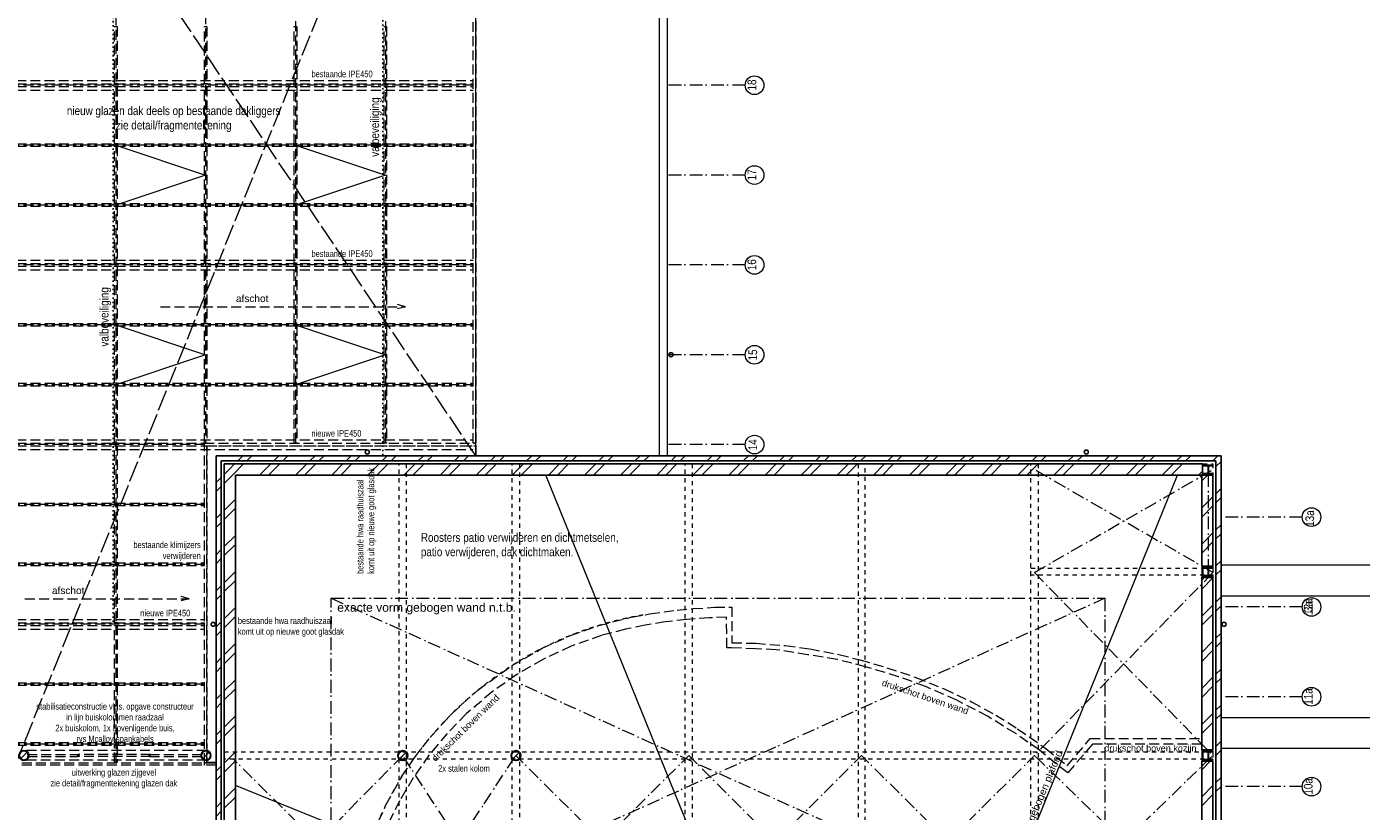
# Model space of a CAD drawing. Header units: millimetres. Extents: x 274611 to 749520, y 175257 to 298905.
# Tile 155 of 251: x 684438 to 710572, y 199485 to 214855. Entities that reach past the tile are written whole.
import ezdxf

# ---------------------------------------------------------------- set-up
doc = ezdxf.new("R2010")
doc.units = ezdxf.units.MM
doc.header["$LTSCALE"] = 400
for name, pattern in [('STYLE_01', [0.416641, 0.208282, -0.208359]), ('STYLE_02', [0.694427, 0.486069, -0.208359]), ('STYLE_03', [1.25, 1.041641, -0.208359]), ('STYLE_05', [0.208282, 0.069427, -0.138855]), ('STYLE_06', [1.041641, 0.625, -0.208282, 0.069427, -0.138931])]:
    doc.linetypes.add(name, pattern=pattern)
for name, color, linetype, lineweight in [('Buitenkozijnen', 140, 'Continuous', 15), ('Interieur-vaste inrichting', 140, 'Continuous', 15), ('Lijn-afbreek', 140, 'STYLE_06', 15), ('Lijn-stramien', 5, 'STYLE_06', 9), ('mat-baksteen', 5, 'Continuous', 25), ('mat-bekleding-vert', 43, 'Continuous', 9), ('mat-beton (ihwg)', 5, 'Continuous', 25), ('mat-isolatie', 140, 'Continuous', 15), ('mat-staal', 5, 'Continuous', 25), ('None', 7, 'Continuous', 9), ('Tekst', 140, 'Continuous', 15)]:
    doc.layers.add(name, color=color, linetype=linetype, lineweight=lineweight)
doc.styles.add('Arial', font='arial.ttf', dxfattribs={"height": 211.666667})
doc.styles.add('Arial Narrow', font='ARIALN.TTF', dxfattribs={"height": 222.25})

# ---------------------------------------------------------------- blocks, each defined once
blk = doc.blocks.new('*U1724')
at = {"layer": 'Lijn-afbreek', "lineweight": 5}
for p, q in [((3497, -24360), (18647, -31210)), ((18647, -24360), (3497, -31210))]:
    blk.add_line(p, q, dxfattribs=at)
at = {"layer": 'Lijn-afbreek', "color": 140, "lineweight": 15}
blk.add_lwpolyline([(3497, -24360), (18647, -24360), (18647, -31210), (3497, -31210)], close=True, dxfattribs=at)
blk = doc.blocks.new('*U1725')
at = {"layer": 'Interieur-vaste inrichting', "linetype": 'STYLE_01', "lineweight": 15}
blk.add_arc((10755, -31518), 6925, 99.5607, 157.9713, dxfattribs=at)
at = {"layer": 'mat-isolatie', "linetype": 'STYLE_02', "lineweight": 5}
blk.add_lwpolyline([(4566, -28410), (4874, -27860), (5121, -27490), (5455, -27060), (5869, -26610), (6367, -26160), (7037, -25675), (7625, -25340), (8178, -25090), (8737, -24893), (9367, -24733), (9737, -24666), (10267, -24593), (10577, -24563), (11007, -24538), (11340, -24532), (11342, -25232), (11807, -25242), (12387, -25287), (12867, -25352), (13437, -25463), (13847, -25567), (14377, -25720), (14944, -25910), (15497, -26134), (16035, -26390), (16507, -26649), (16937, -26916), (17487, -27304), (17907, -27641), (18360, -27108), (20541, -27108), (20541, -27217), (18406, -27217), (17917, -27782), (17367, -27339), (16899, -27010), (16357, -26678), (15747, -26358), (15131, -26089), (14607, -25898), (13957, -25702), (13400, -25558), (12827, -25467), (12207, -25369), (11807, -25349), (11337, -25332), (11245, -25333), (11237, -24733), (10897, -24743), (10457, -24775), (10037, -24823), (9641, -24886), (9260, -24967), (8787, -25087), (8192, -25300), (7637, -25559), (7127, -25855), (6647, -26193), (6146, -26620), (5767, -27007), (5415, -27430), (5098, -27880), (4833, -28330), (4590, -28830), (4465, -29130), (4277, -29640), (4118, -30140), (3995, -30610), (3935, -30880), (3891, -30972), (1626, -30972), (1626, -30820), (3747, -30820), (3891, -30210), (4100, -29540), (4311, -28980)], close=True, dxfattribs=at)
at = {"layer": 'None', "color": 7}
blk.add_blockref('*U1724', (0, 0), dxfattribs=at)
at = {"layer": 'Tekst', "color": 140, "style": 'Arial'}
for s, insert, char_height, width, attachment_point in [('exacte vorm gebogen wand n.t.b.', (3613, -24455), 169.33, 3574.5, 1), ('drukschot boven kozijn', (19537, -27234), 127, 4640, 2), ('drukschot boven kozijn', (2777, -31009), 127, 4640, 2)]:
    blk.add_mtext(s, dxfattribs=dict(at, insert=insert, char_height=char_height, width=width, attachment_point=attachment_point))
at = {"layer": 'Tekst', "color": 140, "char_height": 127, "width": 3574.5, "attachment_point": 1, "style": 'Arial'}
for insert, rotation in [((14308, -25947), 341.3138), ((5446, -27478), 44.5638)]:
    blk.add_mtext('drukschot boven wand', dxfattribs=dict(at, insert=insert, rotation=rotation))
blk = doc.blocks.new('*X1863')
at = {"layer": 'None', "lineweight": 9}
for p, q in [((20541, -22062), (20652, -21950)), ((20541, -22592), (20761, -22372)), ((20541, -22769), (20761, -22549)), ((20541, -23300), (20761, -23080)), ((20541, -23476), (20761, -23256))]:
    blk.add_line(p, q, dxfattribs=at)
blk = doc.blocks.new('*U2188')
at = {"layer": 'None', "color": 43, "linetype": 'Continuous', "lineweight": 9}
for points, knots in [([(0, 0), (0, 5), (3.894, 10), (11.68, 20), (20, 0)], [0, 0, 0, 0.3093529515, 0.3093529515, 1, 1, 1]), ([(20, 0), (28.32, -20), (36.106, -10), (40, -5), (40, 0), (40, 5), (36.106, 10), (28.32, 20), (20, 0)], [0, 0, 0, 0.3453298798, 0.3453298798, 0.500007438, 0.500007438, 0.6546816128, 0.6546816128, 1, 1, 1]), ([(20, 0), (25.824, -14), (31.2742, -7), (34, -3.5), (34, 0), (34, 3.5), (31.2742, 7), (25.824, 14), (20, 0)], [0, 0, 0, 0.3453298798, 0.3453298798, 0.500007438, 0.500007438, 0.6546816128, 0.6546816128, 1, 1, 1])]:
    blk.add_open_spline(points, degree=2, knots=knots, dxfattribs=at)
blk = doc.blocks.new('*U2189')
at = {"layer": 'None', "color": 43}
blk.add_blockref('*U2188', (0, 0), dxfattribs=at)
blk = doc.blocks.new('*U2190')
at = {"layer": 'None', "color": 43, "linetype": 'Continuous', "lineweight": 9}
for points, knots in [([(0, 0), (0, 5), (3.894, 10), (11.68, 20), (20, 0)], [0, 0, 0, 0.3093529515, 0.3093529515, 1, 1, 1]), ([(20, 0), (28.32, -20), (36.106, -10), (40, -5), (40, 0), (40, 5), (36.106, 10), (28.32, 20), (20, 0)], [0, 0, 0, 0.3453298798, 0.3453298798, 0.500007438, 0.500007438, 0.6546816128, 0.6546816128, 1, 1, 1]), ([(20, 0), (25.824, -14), (31.2742, -7), (34, -3.5), (34, 0), (34, 3.5), (31.2742, 7), (25.824, 14), (20, 0)], [0, 0, 0, 0.3453298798, 0.3453298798, 0.500007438, 0.500007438, 0.6546816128, 0.6546816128, 1, 1, 1])]:
    blk.add_open_spline(points, degree=2, knots=knots, dxfattribs=at)
blk = doc.blocks.new('*U2191')
at = {"layer": 'None', "color": 43}
blk.add_blockref('*U2190', (0, 0), dxfattribs=at)
blk = doc.blocks.new('*X205')
at = {"layer": 'None', "lineweight": 9}
blk.add_line((-68, -68), (68, 68), dxfattribs=at)
blk = doc.blocks.new('Kolom O 194')
at = {"layer": 'mat-staal', "lineweight": 25}
for radius in [96.8, 88.8]:
    blk.add_circle((0, 0), radius, dxfattribs=at)
at = {"layer": 'mat-staal'}
blk.add_blockref('*X205', (0, 0), dxfattribs=at)
blk = doc.blocks.new('*U2192')
at = {"layer": 'None', "color": 8, "linetype": 'STYLE_02', "lineweight": 5}
for p, q in [((1057, -27345), (-2522, -27345)), ((-39, -27420), (-1459, -27420)), ((1057, -27535), (-2522, -27535)), ((-39, -27460), (-1459, -27460))]:
    blk.add_line(p, q, dxfattribs=at)
at = {"layer": 'None', "color": 43, "linetype": 'STYLE_02', "lineweight": 9}
for p, q in [((-2459, -27420), (-1459, -27420)), ((-59, -27420), (948, -27420)), ((-2459, -27460), (-1459, -27460)), ((-59, -27460), (948, -27460))]:
    blk.add_line(p, q, dxfattribs=at)
at = {"layer": 'None', "color": 7}
for p in [(-2522, -27440), (1044, -27440)]:
    blk.add_blockref('Kolom O 194', p, dxfattribs=at)
at = {"layer": 'None', "color": 43}
for name, p, rotation in [('*U2189', (-1459, -27420), 270), ('*U2191', (-59, -27460), 90)]:
    blk.add_blockref(name, p, dxfattribs=dict(at, rotation=rotation))
blk = doc.blocks.new('*U2195')
at = {"layer": 'None', "color": 43, "linetype": 'STYLE_02', "lineweight": 9}
blk.add_line((150, -18650), (4950, -18650), dxfattribs=at)
at = {"layer": 'None', "color": 43, "lineweight": 9}
for q in [(4791, -18607), (4791, -18693)]:
    blk.add_line((4950, -18650), q, dxfattribs=at)
at = {"layer": 'None', "color": 43, "insert": (1630, -18417), "char_height": 141.1, "attachment_point": 1, "style": 'Arial'}
blk.add_mtext('afschot', dxfattribs=at)
blk = doc.blocks.new('*U2196')
at = {"layer": 'None', "color": 43, "linetype": 'STYLE_02', "lineweight": 9}
blk.add_line((-2503, -24370), (715, -24370), dxfattribs=at)
at = {"layer": 'None', "color": 43, "lineweight": 9}
for q in [(556, -24327), (556, -24413)]:
    blk.add_line((715, -24370), q, dxfattribs=at)
at = {"layer": 'None', "color": 43, "insert": (-1973, -24137), "char_height": 141.1, "attachment_point": 1, "style": 'Arial'}
blk.add_mtext('afschot', dxfattribs=at)
blk = doc.blocks.new('*U2198')
at = {"layer": 'None', "color": 140, "linetype": 'STYLE_03', "lineweight": 15}
for p, q in [((-2694, -27630), (6326, -5310)), ((6326, -21570), (-2669, -8170))]:
    blk.add_line(p, q, dxfattribs=at)
at = {"layer": 'None', "color": 140, "linetype": 'STYLE_02', "lineweight": 15}
for p, q in [((2796, -5558), (2796, -21322)), ((4556, -5558), (4556, -21322)), ((-724, -10169), (-724, -27575)), ((1036, -10145), (1036, -21322)), ((-2674, -14215), (6276, -14215)), ((6276, -14311), (-2674, -14311)), ((-2674, -14405), (6276, -14405)), ((6276, -15485), (-2674, -15485)), ((6276, -16658), (-2674, -16658)), ((-2674, -17735), (6276, -17735)), ((6276, -17831), (-2674, -17831)), ((-2674, -17925), (6276, -17925)), ((6276, -19005), (-2674, -19005)), ((6276, -20178), (-2674, -20178)), ((-2674, -21255), (6276, -21255)), ((1011, -21351), (-2674, -21351)), ((-2674, -21445), (6276, -21445)), ((1011, -22524), (-2674, -22524)), ((1011, -23697), (-2674, -23697)), ((-2674, -24775), (1011, -24775)), ((1011, -24870), (-2674, -24870)), ((-2674, -24965), (1011, -24965)), ((1011, -26043), (-2674, -26043)), ((1011, -27216), (-2674, -27216)), ((1241, -27590), (-2719, -27590)), ((1241, -27630), (-2719, -27630))]:
    blk.add_line(p, q, dxfattribs=at)
at = {"layer": 'None', "color": 43, "linetype": 'STYLE_02', "lineweight": 9}
for p, q in [((-2669, -14284), (6276, -14284)), ((-2669, -14334), (6276, -14334)), ((6276, -14334), (6276, -14284)), ((-2669, -15457), (6276, -15457)), ((-2669, -15507), (6276, -15507)), ((6276, -15507), (6276, -15457)), ((-2669, -16630), (6276, -16630)), ((-2669, -16680), (6276, -16680)), ((6276, -16680), (6276, -16630)), ((-2669, -17803), (6276, -17803)), ((-2669, -17853), (6276, -17853)), ((6276, -17853), (6276, -17803)), ((-2669, -18976), (6276, -18976)), ((-2669, -19026), (6276, -19026)), ((6276, -19026), (6276, -18976)), ((-2669, -20149), (6276, -20149)), ((-2669, -20199), (6276, -20199)), ((6276, -20199), (6276, -20149)), ((-2669, -21322), (1011, -21322)), ((-2669, -21372), (1011, -21372)), ((1011, -21372), (1011, -21322)), ((1011, -21322), (6326, -21322)), ((1011, -21372), (1011, -21322)), ((1011, -21372), (6326, -21372)), ((6326, -21372), (6326, -21322)), ((-2669, -22495), (1011, -22495)), ((-2669, -22545), (1011, -22545)), ((1011, -22545), (1011, -22495)), ((-2669, -23668), (1011, -23668)), ((-2669, -23718), (1011, -23718)), ((1011, -23718), (1011, -23668)), ((-2669, -24841), (1011, -24841)), ((-2669, -24891), (1011, -24891)), ((1011, -24891), (1011, -24841)), ((-2669, -26014), (1011, -26014)), ((-2669, -26064), (1011, -26064)), ((1011, -26064), (1011, -26014)), ((-2669, -27187), (1011, -27187)), ((-2669, -27237), (1011, -27237)), ((1011, -27237), (1011, -27187))]:
    blk.add_line(p, q, dxfattribs=at)
for points in [[(6276, -5558), (6326, -5558), (6326, -21322), (6276, -21322)], [(-749, -13161), (-699, -13161), (-699, -14284), (-749, -14284)], [(1011, -13161), (1061, -13161), (1061, -14284), (1011, -14284)], [(2771, -13161), (2821, -13161), (2821, -14284), (2771, -14284)], [(4531, -13161), (4581, -13161), (4581, -14284), (4531, -14284)], [(4531, -13161), (4581, -13161), (4581, -14284), (4531, -14284)], [(-749, -14334), (-699, -14334), (-699, -15457), (-749, -15457)], [(1011, -14334), (1061, -14334), (1061, -15457), (1011, -15457)], [(2771, -14334), (2821, -14334), (2821, -15457), (2771, -15457)], [(4531, -14334), (4581, -14334), (4581, -15457), (4531, -15457)], [(4531, -14334), (4581, -14334), (4581, -15457), (4531, -15457)], [(-749, -15507), (-699, -15507), (-699, -16630), (-749, -16630)], [(1011, -15507), (1061, -15507), (1061, -16630), (1011, -16630)], [(2771, -15507), (2821, -15507), (2821, -16630), (2771, -16630)], [(4531, -15507), (4581, -15507), (4581, -16630), (4531, -16630)], [(4531, -15507), (4581, -15507), (4581, -16630), (4531, -16630)], [(-749, -16680), (-699, -16680), (-699, -17803), (-749, -17803)], [(1011, -16680), (1061, -16680), (1061, -17803), (1011, -17803)], [(2771, -16680), (2821, -16680), (2821, -17803), (2771, -17803)], [(4531, -16680), (4581, -16680), (4581, -17803), (4531, -17803)], [(4531, -16680), (4581, -16680), (4581, -17803), (4531, -17803)], [(-749, -17853), (-699, -17853), (-699, -18976), (-749, -18976)], [(1011, -17853), (1061, -17853), (1061, -18976), (1011, -18976)], [(2771, -17853), (2821, -17853), (2821, -18976), (2771, -18976)], [(4531, -17853), (4581, -17853), (4581, -18976), (4531, -18976)], [(4531, -17853), (4581, -17853), (4581, -18976), (4531, -18976)], [(-749, -19026), (-699, -19026), (-699, -20149), (-749, -20149)], [(1011, -19026), (1061, -19026), (1061, -20149), (1011, -20149)], [(2771, -19026), (2821, -19026), (2821, -20149), (2771, -20149)], [(4531, -19026), (4581, -19026), (4581, -20149), (4531, -20149)], [(4531, -19026), (4581, -19026), (4581, -20149), (4531, -20149)], [(-749, -20199), (-699, -20199), (-699, -21322), (-749, -21322)], [(1011, -20199), (1061, -20199), (1061, -21322), (1011, -21322)], [(2771, -20199), (2821, -20199), (2821, -21322), (2771, -21322)], [(4531, -20199), (4581, -20199), (4581, -21322), (4531, -21322)], [(-749, -21372), (-699, -21372), (-699, -22495), (-749, -22495)], [(1011, -21372), (1061, -21372), (1061, -27590), (1011, -27590)], [(1241, -27580), (1061, -27580), (1061, -21372), (6326, -21372), (6326, -21570), (1241, -21570)], [(-749, -22545), (-699, -22545), (-699, -23668), (-749, -23668)], [(-749, -23718), (-699, -23718), (-699, -24841), (-749, -24841)], [(-749, -24891), (-699, -24891), (-699, -26014), (-749, -26014)], [(-749, -26064), (-699, -26064), (-699, -27187), (-749, -27187)], [(-749, -27237), (-699, -27237), (-699, -27575), (-749, -27575)], [(1011, -27580), (1241, -27580), (1241, -27630), (1011, -27630)]]:
    blk.add_lwpolyline(points, close=True, dxfattribs=at)
at = {"layer": 'None', "color": 7}
for name in ['*U2195', '*U2196', '*U2192']:
    blk.add_blockref(name, (0, 0), dxfattribs=at)
at = {"layer": 'Tekst', "color": 140, "insert": (-738, -26415), "char_height": 127, "attachment_point": 2, "style": 'Arial Narrow'}
blk.add_mtext('stabilisatieconstructie vlgs. opgave constructeur\\Pin lijn buiskolommen raadzaal\\P2x buiskolom, 1x bovenligende buis,\\Prvs Mcalloy-spankabels\\P', dxfattribs=at)
blk = doc.blocks.new('*X2283')
at = {"layer": 'None', "lineweight": 9}
for p, q in [((1503, -21832), (1604, -21730)), ((1591, -21920), (1781, -21730)), ((2092, -21950), (2312, -21730)), ((2268, -21950), (2488, -21730)), ((2799, -21950), (3019, -21730)), ((2975, -21950), (3195, -21730)), ((3506, -21950), (3726, -21730)), ((3682, -21950), (3902, -21730)), ((4213, -21950), (4433, -21730)), ((4389, -21950), (4609, -21730)), ((4920, -21950), (5140, -21730)), ((5096, -21950), (5316, -21730)), ((5627, -21950), (5847, -21730)), ((5804, -21950), (6024, -21730)), ((6334, -21950), (6554, -21730)), ((6511, -21950), (6731, -21730)), ((7041, -21950), (7261, -21730)), ((7218, -21950), (7438, -21730)), ((7748, -21950), (7968, -21730)), ((7925, -21950), (8145, -21730)), ((8456, -21950), (8676, -21730)), ((8632, -21950), (8852, -21730)), ((9163, -21950), (9383, -21730)), ((9339, -21950), (9559, -21730)), ((9870, -21950), (10090, -21730)), ((10046, -21950), (10266, -21730)), ((10577, -21950), (10797, -21730)), ((10753, -21950), (10973, -21730)), ((11284, -21950), (11504, -21730)), ((11460, -21950), (11680, -21730)), ((11991, -21950), (12211, -21730)), ((12167, -21950), (12387, -21730)), ((12698, -21950), (12918, -21730)), ((12875, -21950), (13095, -21730)), ((13405, -21950), (13625, -21730)), ((13582, -21950), (13802, -21730)), ((14112, -21950), (14332, -21730)), ((14289, -21950), (14509, -21730)), ((14820, -21950), (15040, -21730)), ((14996, -21950), (15216, -21730)), ((15527, -21950), (15747, -21730)), ((15703, -21950), (15923, -21730)), ((16234, -21950), (16454, -21730)), ((16410, -21950), (16630, -21730)), ((16941, -21950), (17161, -21730)), ((17117, -21950), (17337, -21730)), ((17648, -21950), (17868, -21730)), ((17824, -21950), (18044, -21730)), ((18355, -21950), (18575, -21730)), ((18531, -21950), (18751, -21730)), ((19062, -21950), (19282, -21730)), ((19239, -21950), (19459, -21730)), ((19769, -21950), (19989, -21730)), ((19946, -21950), (20166, -21730)), ((20476, -21950), (20556, -21870))]:
    blk.add_line(p, q, dxfattribs=at)
blk = doc.blocks.new('*X2284')
at = {"layer": 'None', "lineweight": 9}
for p, q in [((1401, -21933), (1503, -21832)), ((1401, -22110), (1591, -21920)), ((1401, -22641), (1621, -22421)), ((1401, -22817), (1621, -22597)), ((1401, -23348), (1621, -23128)), ((1401, -23524), (1621, -23304)), ((1401, -24055), (1621, -23835)), ((1401, -24231), (1621, -24011)), ((1401, -24762), (1621, -24542)), ((1401, -24938), (1621, -24718)), ((1401, -25469), (1621, -25249)), ((1401, -25645), (1621, -25425)), ((1401, -26176), (1621, -25956)), ((1401, -26352), (1621, -26132)), ((1401, -26883), (1621, -26663)), ((1401, -27060), (1621, -26840)), ((1401, -27590), (1621, -27370)), ((1401, -27767), (1621, -27547)), ((1401, -28297), (1621, -28077)), ((1401, -28474), (1621, -28254))]:
    blk.add_line(p, q, dxfattribs=at)
blk = doc.blocks.new('*X2286')
at = {"layer": 'None', "lineweight": 9}
for p, q in [((1241, -22093), (1341, -21993)), ((1241, -22270), (1341, -22170)), ((1241, -22801), (1341, -22701)), ((1241, -22977), (1341, -22877)), ((1241, -23508), (1341, -23408)), ((1241, -23684), (1341, -23584)), ((1241, -24215), (1341, -24115)), ((1241, -24391), (1341, -24291)), ((1241, -24922), (1341, -24822)), ((1241, -25098), (1341, -24998)), ((1241, -25629), (1341, -25529)), ((1241, -25805), (1341, -25705)), ((1241, -26336), (1341, -26236)), ((1241, -26512), (1341, -26412)), ((1241, -27043), (1341, -26943)), ((1241, -27220), (1341, -27120)), ((1241, -27750), (1341, -27650)), ((1241, -27927), (1341, -27827)), ((1241, -28457), (1341, -28357)), ((1241, -28634), (1341, -28534))]:
    blk.add_line(p, q, dxfattribs=at)
blk = doc.blocks.new('*X2288')
at = {"layer": 'None', "lineweight": 9}
for p, q in [((20541, -27719), (20710, -27550)), ((20541, -28249), (20761, -28029)), ((20541, -28426), (20761, -28206)), ((20541, -28956), (20761, -28736)), ((20541, -29133), (20761, -28913)), ((20541, -29664), (20761, -29444)), ((20541, -29840), (20761, -29620)), ((20541, -30371), (20761, -30151)), ((20541, -30547), (20761, -30327)), ((20541, -31078), (20761, -30858)), ((20541, -31254), (20761, -31034)), ((20541, -31785), (20761, -31565)), ((20541, -31961), (20761, -31741)), ((20541, -32492), (20761, -32272)), ((20541, -32668), (20761, -32448)), ((20541, -33199), (20761, -32979)), ((20541, -33375), (20761, -33155)), ((20541, -33906), (20761, -33686)), ((20541, -34083), (20761, -33863)), ((20541, -34613), (20761, -34393)), ((20541, -34790), (20761, -34570)), ((20541, -35320), (20761, -35100)), ((20541, -35497), (20761, -35277)), ((20541, -36028), (20761, -35808)), ((20541, -36204), (20761, -35984)), ((20541, -36735), (20761, -36515)), ((20541, -36911), (20761, -36691)), ((20541, -37442), (20761, -37222)), ((20541, -37618), (20761, -37398)), ((20541, -38149), (20761, -37929)), ((20541, -38325), (20761, -38105)), ((20541, -38856), (20761, -38636)), ((20541, -39032), (20761, -38812)), ((20541, -39563), (20761, -39343)), ((20541, -39739), (20761, -39519)), ((20541, -40270), (20761, -40050)), ((20541, -40447), (20761, -40227)), ((20595, -40924), (20761, -40757)), ((20683, -41012), (20761, -40934))]:
    blk.add_line(p, q, dxfattribs=at)
blk = doc.blocks.new('*X2289')
at = {"layer": 'None', "lineweight": 9}
for p, q in [((20821, -21782), (20921, -21682)), ((20821, -22312), (20921, -22212)), ((20821, -22489), (20921, -22389)), ((20821, -23020), (20921, -22920)), ((20821, -23196), (20921, -23096)), ((20821, -23727), (20921, -23627)), ((20821, -23903), (20921, -23803)), ((20821, -24434), (20921, -24334)), ((20821, -24610), (20921, -24510)), ((20821, -25141), (20921, -25041)), ((20821, -25317), (20921, -25217)), ((20821, -25848), (20921, -25748)), ((20821, -26024), (20921, -25924)), ((20821, -26555), (20921, -26455)), ((20821, -26731), (20921, -26631)), ((20821, -27262), (20921, -27162)), ((20821, -27439), (20921, -27339)), ((20821, -27969), (20921, -27869)), ((20821, -28146), (20921, -28046))]:
    blk.add_line(p, q, dxfattribs=at)
blk = doc.blocks.new('*X2290')
at = {"layer": 'None', "lineweight": 9}
for p, q in [((1665, -21670), (1765, -21570)), ((1841, -21670), (1941, -21570)), ((2372, -21670), (2472, -21570)), ((2548, -21670), (2648, -21570)), ((3079, -21670), (3179, -21570)), ((3255, -21670), (3355, -21570)), ((3786, -21670), (3886, -21570)), ((3962, -21670), (4062, -21570)), ((4493, -21670), (4593, -21570)), ((4669, -21670), (4769, -21570)), ((5200, -21670), (5300, -21570)), ((5376, -21670), (5476, -21570)), ((5907, -21670), (6007, -21570)), ((6084, -21670), (6184, -21570)), ((6614, -21670), (6714, -21570)), ((6791, -21670), (6891, -21570)), ((7321, -21670), (7421, -21570)), ((7498, -21670), (7598, -21570)), ((8028, -21670), (8128, -21570)), ((8205, -21670), (8305, -21570)), ((8736, -21670), (8836, -21570)), ((8912, -21670), (9012, -21570)), ((9443, -21670), (9543, -21570)), ((9619, -21670), (9719, -21570)), ((10150, -21670), (10250, -21570)), ((10326, -21670), (10426, -21570)), ((10857, -21670), (10957, -21570)), ((11033, -21670), (11133, -21570)), ((11564, -21670), (11664, -21570)), ((11740, -21670), (11840, -21570)), ((12271, -21670), (12371, -21570)), ((12448, -21670), (12548, -21570)), ((12978, -21670), (13078, -21570)), ((13155, -21670), (13255, -21570)), ((13685, -21670), (13785, -21570)), ((13862, -21670), (13962, -21570)), ((14392, -21670), (14492, -21570)), ((14569, -21670), (14669, -21570)), ((15100, -21670), (15200, -21570)), ((15276, -21670), (15376, -21570)), ((15807, -21670), (15907, -21570)), ((15983, -21670), (16083, -21570)), ((16514, -21670), (16614, -21570)), ((16690, -21670), (16790, -21570)), ((17221, -21670), (17321, -21570)), ((17397, -21670), (17497, -21570)), ((17928, -21670), (18028, -21570)), ((18104, -21670), (18204, -21570)), ((18635, -21670), (18735, -21570)), ((18811, -21670), (18911, -21570)), ((19342, -21670), (19442, -21570)), ((19519, -21670), (19619, -21570)), ((20049, -21670), (20149, -21570)), ((20226, -21670), (20326, -21570)), ((20756, -21670), (20856, -21570))]:
    blk.add_line(p, q, dxfattribs=at)
blk = doc.blocks.new('HWA')
at = {"layer": 'None', "color": 92, "linetype": 'Continuous', "lineweight": 25}
blk.add_circle((0, -74), 40, dxfattribs=at)
blk = doc.blocks.new('*U2464')
at = {"layer": 'None', "color": 8, "linetype": 'STYLE_06', "lineweight": 5}
for p, q in [((17266, -23857), (20761, -21840)), ((20761, -23857), (17266, -21840)), ((17266, -23857), (20761, -27440)), ((20761, -23857), (17266, -27440)), ((4896, -27440), (1561, -30825)), ((7111, -30825), (4896, -27440)), ((4896, -30825), (7111, -27440)), ((10496, -30825), (7111, -27440)), ((7111, -30825), (10496, -27440)), ((13881, -30825), (10496, -27440)), ((10496, -30825), (13881, -27440)), ((17266, -30825), (13881, -27440)), ((13881, -30825), (17266, -27440)), ((17266, -30825), (20761, -27440)), ((20761, -30825), (17266, -27440)), ((4896, -30825), (1581, -27510))]:
    blk.add_line(p, q, dxfattribs=at)
at = {"layer": 'None', "color": 8, "linetype": 'STYLE_01', "lineweight": 5}
for points in [[(1401, -21730), (20761, -21730), (20761, -41090), (1401, -41090)], [(4826, -21730), (4966, -21730), (4966, -41090), (4826, -41090)], [(4826, -21730), (4966, -21730), (4966, -41090), (4826, -41090)], [(7041, -21730), (7181, -21730), (7181, -41090), (7041, -41090)], [(10426, -21730), (10566, -21730), (10566, -41090), (10426, -41090)], [(13811, -21730), (13811, -30895), (13951, -30895), (13951, -21730)], [(17196, -21730), (17336, -21730), (17336, -41090), (17196, -41090)], [(17196, -23770), (20761, -23770), (20761, -23910), (17196, -23910)], [(1401, -27370), (20761, -27370), (20761, -27510), (1401, -27510)]]:
    blk.add_lwpolyline(points, close=True, dxfattribs=at)
blk = doc.blocks.new('*X2603')
at = {"layer": 'None', "lineweight": 25}
for p, q in [((-65, 76), (-56, 86)), ((56, -86), (65, -76))]:
    blk.add_line(p, q, dxfattribs=at)
at = {"layer": 'None', "lineweight": 9}
for p, q in [((-3, -3), (3, 3)), ((76, 76), (86, 86)), ((-86, -86), (-76, -76))]:
    blk.add_line(p, q, dxfattribs=at)
blk = doc.blocks.new('*U2604')
at = {"layer": 'None', "color": 92, "linetype": 'Continuous', "lineweight": 25, "flags": 128}
blk.add_lwpolyline([(90, -76), (18, -76, -0.4142136), (3, -61), (3, 61, -0.4142136), (18, 76), (90, 76), (90, 85.5), (-90, 85.5), (-90, 76), (-18, 76, -0.4142136), (-3, 61), (-3, -61, -0.4142136), (-18, -76), (-90, -76), (-90, -85.5), (90, -85.5)], format="xyb", close=True, dxfattribs=at)
at = {"layer": 'None', "color": 92}
blk.add_blockref('*X2603', (0, 0), dxfattribs=at)
blk = doc.blocks.new('*X2605')
at = {"layer": 'None', "lineweight": 25}
for p, q in [((-65, 76), (-56, 86)), ((56, -86), (65, -76))]:
    blk.add_line(p, q, dxfattribs=at)
at = {"layer": 'None', "lineweight": 9}
for p, q in [((-3, -3), (3, 3)), ((76, 76), (86, 86)), ((-86, -86), (-76, -76))]:
    blk.add_line(p, q, dxfattribs=at)
blk = doc.blocks.new('*U2606')
at = {"layer": 'None', "color": 92, "linetype": 'Continuous', "lineweight": 25, "flags": 128}
blk.add_lwpolyline([(90, -76), (18, -76, -0.4142136), (3, -61), (3, 61, -0.4142136), (18, 76), (90, 76), (90, 85.5), (-90, 85.5), (-90, 76), (-18, 76, -0.4142136), (-3, 61), (-3, -61, -0.4142136), (-18, -76), (-90, -76), (-90, -85.5), (90, -85.5)], format="xyb", close=True, dxfattribs=at)
at = {"layer": 'None', "color": 92}
blk.add_blockref('*X2605', (0, 0), dxfattribs=at)
blk = doc.blocks.new('*X2607')
at = {"layer": 'None', "lineweight": 25}
for p, q in [((-65, 76), (-56, 86)), ((56, -86), (65, -76))]:
    blk.add_line(p, q, dxfattribs=at)
at = {"layer": 'None', "lineweight": 9}
for p, q in [((-3, -3), (3, 3)), ((76, 76), (86, 86)), ((-86, -86), (-76, -76))]:
    blk.add_line(p, q, dxfattribs=at)
blk = doc.blocks.new('*U2608')
at = {"layer": 'None', "color": 92, "linetype": 'Continuous', "lineweight": 25, "flags": 128}
blk.add_lwpolyline([(90, -76), (18, -76, -0.4142136), (3, -61), (3, 61, -0.4142136), (18, 76), (90, 76), (90, 85.5), (-90, 85.5), (-90, 76), (-18, 76, -0.4142136), (-3, 61), (-3, -61, -0.4142136), (-18, -76), (-90, -76), (-90, -85.5), (90, -85.5)], format="xyb", close=True, dxfattribs=at)
at = {"layer": 'None', "color": 92}
blk.add_blockref('*X2607', (0, 0), dxfattribs=at)
blk = doc.blocks.new('*X2609')
at = {"layer": 'None', "lineweight": 9}
for p, q in [((20541, -24007), (20597, -23950)), ((20541, -24183), (20761, -23963))]:
    blk.add_line(p, q, dxfattribs=at)
blk = doc.blocks.new('*X2610')
at = {"layer": 'None', "lineweight": 9}
for p, q in [((20541, -24183), (20652, -24072)), ((20541, -24714), (20761, -24494)), ((20541, -24890), (20761, -24670)), ((20541, -25421), (20761, -25201)), ((20541, -25597), (20761, -25377)), ((20541, -26128), (20761, -25908)), ((20541, -26304), (20761, -26084)), ((20541, -26835), (20761, -26615)), ((20541, -27011), (20761, -26791)), ((20754, -27330), (20761, -27322))]:
    blk.add_line(p, q, dxfattribs=at)
blk = doc.blocks.new('*U2685')
at = {"layer": 'None', "color": 8, "lineweight": 5}
for p, q in [((10497, -36794), (10497, -31633)), ((10647, -36734), (10647, -31686)), ((10737, -36697), (10737, -31723)), ((10797, -36673), (10797, -31747)), ((10832, -36659), (10832, -31761))]:
    blk.add_line(p, q, dxfattribs=at)
blk = doc.blocks.new('*U2686')
at = {"layer": 'None', "color": 8, "lineweight": 5}
for p, q in [((10497, -36791), (11298, -37591)), ((10651, -36732), (11359, -37441)), ((10741, -36695), (11396, -37350)), ((10796, -36673), (11418, -37295)), ((10832, -36659), (11432, -37259))]:
    blk.add_line(p, q, dxfattribs=at)
blk = doc.blocks.new('*U2687')
at = {"layer": 'None', "color": 8, "lineweight": 5}
for p, q in [((10497, -31629), (11298, -30829)), ((10651, -31688), (11359, -30979)), ((10741, -31725), (11396, -31070)), ((10796, -31747), (11418, -31125)), ((10832, -31761), (11432, -31161))]:
    blk.add_line(p, q, dxfattribs=at)
blk = doc.blocks.new('*U2688')
at = {"layer": 'None', "color": 8, "lineweight": 5}
for p, q in [((16930, -36659), (16930, -31761)), ((16965, -36673), (16965, -31747)), ((17025, -36697), (17025, -31723)), ((17115, -36734), (17115, -31686)), ((17265, -36794), (17265, -31633))]:
    blk.add_line(p, q, dxfattribs=at)
blk = doc.blocks.new('*U2689')
at = {"layer": 'None', "color": 8, "lineweight": 5}
for p, q in [((16931, -36659), (16330, -37259)), ((16966, -36673), (16344, -37295)), ((17021, -36695), (16366, -37350)), ((17112, -36732), (16403, -37441)), ((17265, -36791), (16464, -37591))]:
    blk.add_line(p, q, dxfattribs=at)
blk = doc.blocks.new('*U2690')
at = {"layer": 'None', "color": 8, "lineweight": 5}
for p, q in [((17265, -31629), (16464, -30829)), ((17021, -31725), (16366, -31070)), ((17112, -31688), (16403, -30979)), ((16931, -31761), (16330, -31161)), ((16966, -31747), (16344, -31125))]:
    blk.add_line(p, q, dxfattribs=at)
blk = doc.blocks.new('*U2691')
at = {"layer": 'None', "color": 8, "lineweight": 5}
for p, q in [((16364, -37358), (11390, -37358)), ((16340, -37298), (11414, -37298)), ((16326, -37263), (11429, -37263)), ((16462, -37598), (11301, -37598)), ((16401, -37448), (11354, -37448))]:
    blk.add_line(p, q, dxfattribs=at)
blk = doc.blocks.new('*U2692')
at = {"layer": 'None', "color": 8, "lineweight": 5}
for p, q in [((16462, -30830), (11301, -30830)), ((16401, -30980), (11354, -30980)), ((16364, -31070), (11390, -31070)), ((16340, -31130), (11414, -31130)), ((16326, -31165), (11429, -31165))]:
    blk.add_line(p, q, dxfattribs=at)
blk = doc.blocks.new('*U2693')
at = {"layer": 'None', "color": 140, "lineweight": 15}
for p, q in [((11442, -31186), (10857, -31771)), ((11463, -31236), (10907, -31792)), ((11442, -31186), (16320, -31186)), ((11463, -31236), (16299, -31236)), ((16299, -31236), (16855, -31792)), ((16320, -31186), (16905, -31771)), ((10832, -36649), (10832, -31771)), ((10857, -36649), (10857, -31771)), ((10907, -36628), (10907, -31792)), ((16855, -31792), (16855, -36628)), ((16905, -31771), (16905, -36649)), ((10857, -36649), (11442, -37234)), ((10907, -36628), (11463, -37184)), ((16299, -37184), (16855, -36628)), ((16320, -37234), (16905, -36649)), ((11442, -37234), (16320, -37234)), ((11463, -37184), (16299, -37184))]:
    blk.add_line(p, q, dxfattribs=at)
blk = doc.blocks.new('*U2694')
at = {"layer": 'None', "color": 140, "lineweight": 15}
for p, q in [((11463, -31236), (7696, -21950)), ((16299, -31236), (20066, -21950)), ((10907, -31792), (1621, -28025)), ((16855, -31792), (20541, -30297)), ((10907, -36628), (1621, -40395)), ((16855, -36628), (20541, -38123)), ((11463, -37184), (9968, -40870)), ((16299, -37184), (17794, -40870))]:
    blk.add_line(p, q, dxfattribs=at)
blk = doc.blocks.new('*U2695')
at = {"layer": 'None', "color": 7}
for name in ['*U2694', '*U2687', '*U2692', '*U2690', '*U2693', '*U2685', '*U2688', '*U2686', '*U2689', '*U2691']:
    blk.add_blockref(name, (0, 0), dxfattribs=at)
blk = doc.blocks.new('*U2696')
at = {"layer": 'None', "color": 7}
blk.add_blockref('*U2695', (0, 0), dxfattribs=at)
at = {"layer": 'None', "color": 140, "insert": (16734, -29635), "char_height": 141.11, "attachment_point": 1, "rotation": 67.4903, "style": 'Arial'}
blk.add_mtext('systeemlijn gebogen plafond', dxfattribs=at)

msp = doc.modelspace()

# ---------------------------------------------------------------- linework, layer by layer
at = {"layer": 'Buitenkozijnen', "color": 43, "linetype": 'Continuous', "lineweight": 9}
for p, q in [((716736.01789, 204304.23427), (707826.28989, 204304.23427)), ((716736.01789, 200713.25388), (707826.28989, 200713.25388))]:
    msp.add_line(p, q, dxfattribs=at)
at = {"layer": 'Lijn-stramien', "lineweight": 9}
msp.add_line((707576.28989, 206093.24408), (707576.28989, 204264.24408), dxfattribs=at)
at = {"layer": 'mat-baksteen', "lineweight": 25}
for p, q in [((688146.28989, 206448.74408), (688146.28989, 186768.74408)), ((707826.28989, 206448.74408), (688146.28989, 206448.74408)), ((688246.28989, 206348.74408), (688246.28989, 186868.74408)), ((707726.28989, 206348.74408), (688246.28989, 206348.74408)), ((707461.28989, 206288.70344), (688306.28989, 206288.70344)), ((688306.28989, 206288.70344), (688306.28989, 186928.78471)), ((707461.28989, 206288.70344), (707461.28989, 206068.70344)), ((707726.28989, 186868.74408), (707726.28989, 206348.74408)), ((707826.28989, 186768.74408), (707826.28989, 206448.74408)), ((691846.28989, 206068.70344), (688526.28989, 206068.70344)), ((688526.28989, 206068.70344), (688526.28989, 187148.78471)), ((691846.28989, 206068.70344), (694126.28989, 206068.70344)), ((692026.28989, 206068.70344), (691946.28989, 206068.70344)), ((693906.28989, 206068.70344), (692126.28989, 206068.70344)), ((707461.28989, 206068.70344), (694126.28989, 206068.70344)), ((707666.24926, 206068.24452), (707446.24926, 206068.24452)), ((707446.24926, 204288.70352), (707446.24926, 206068.24452)), ((707666.24926, 204288.70352), (707666.24926, 206068.24452)), ((707666.24926, 204288.70352), (707446.24926, 204288.70352)), ((707666.28989, 204068.24408), (707446.28989, 204068.24408)), ((707446.28989, 203776.91904), (707446.28989, 204068.24408)), ((707446.28989, 200689.24408), (707446.28989, 203997.58156)), ((707666.28989, 203876.91904), (707666.28989, 204068.24408)), ((707666.28989, 200689.24408), (707666.28989, 203897.58156)), ((707666.24926, 200468.78463), (707446.24926, 200468.78463)), ((707446.24926, 187148.78471), (707446.24926, 200468.78463)), ((707666.28989, 200689.24408), (707446.28989, 200689.24408)), ((707666.24926, 186928.78471), (707666.24926, 200468.78463))]:
    msp.add_line(p, q, dxfattribs=at)
at = {"layer": 'mat-bekleding-vert', "color": 140, "lineweight": 15}
for p, q in [((707446.24926, 204288.70352), (707471.24926, 204288.70813)), ((707446.24926, 204288.70352), (707446.28989, 204068.24408)), ((707471.24926, 204288.70813), (707471.28989, 204068.24868)), ((707446.28989, 204068.24408), (707471.28989, 204068.24868)), ((707446.28989, 200689.24408), (707446.24926, 200468.78463)), ((707446.24926, 200468.78463), (707471.24926, 200468.78002)), ((707446.28989, 200689.24408), (707471.28989, 200689.23947)), ((707471.28989, 200689.23947), (707471.24926, 200468.78002))]:
    msp.add_line(p, q, dxfattribs=at)
at = {"layer": 'None', "color": 43, "linetype": 'Continuous', "lineweight": 9}
msp.add_line((696830.27116, 206448.74408), (696830.27116, 222708.70344), dxfattribs=at)
at = {"layer": 'None', "color": 92, "linetype": 'STYLE_05', "lineweight": 25}
for p, q in [((691413.35507, 222398.74408), (691413.35507, 206448.74408)), ((686133.35507, 217966.46912), (686133.35507, 203148.74408))]:
    msp.add_line(p, q, dxfattribs=at)
at = {"layer": 'None', "color": 7, "linetype": 'STYLE_06', "lineweight": 9}
for p, q in [((698507.48328, 213708.74408), (697007.48328, 213708.74408)), ((698507.48328, 211948.74408), (697007.48328, 211948.74408)), ((698507.48328, 210188.74408), (697007.48328, 210188.74408)), ((698507.48328, 208428.74408), (697007.48328, 208428.74408)), ((698507.48328, 206668.74408), (697007.48328, 206668.74408)), ((709413.39764, 205248.74408), (707913.39764, 205248.74408)), ((709413.39764, 203488.74408), (707913.39764, 203488.74408)), ((709413.39764, 203488.74408), (707913.39764, 203488.74408)), ((709413.39764, 201728.74408), (707913.39764, 201728.74408)), ((709413.39764, 199968.74408), (707913.39764, 199968.74408))]:
    msp.add_line(p, q, dxfattribs=at)
at = {"layer": 'None', "color": 43, "linetype": 'Continuous', "lineweight": 9}
msp.add_lwpolyline([(693231.29016, 222708.70344), (696980.27116, 222708.70344), (696980.27116, 206448.74408), (693231.29016, 206448.74408)], close=True, dxfattribs=at)
for points in [[(686181.44818, 212534.74408), (687941.44818, 211948.74408), (686181.44818, 211360.74408)], [(689701.44818, 212534.74408), (691461.44818, 211948.74408), (689701.44818, 211360.74408)], [(686181.44818, 209014.74408), (687941.44818, 208428.74408), (686181.44818, 207840.74408)], [(689701.44818, 209014.74408), (691461.44818, 208428.74408), (689701.44818, 207840.74408)]]:
    msp.add_lwpolyline(points, dxfattribs=at)
at = {"layer": 'None', "color": 140, "linetype": 'Continuous', "lineweight": 15}
msp.add_lwpolyline([(707826.25314, 203704.23408), (716746.01791, 203704.23408), (716746.01791, 201313.25408), (707826.25314, 201313.25408)], close=True, dxfattribs=at)
at = {"layer": 'None', "color": 43, "linetype": 'Continuous', "lineweight": 9}
for centre in [(698690.08969, 213708.74408), (698690.08969, 211948.74408), (698690.08969, 210188.74408), (698690.08969, 208428.74408), (698690.08969, 206668.74408), (709596.00406, 205248.74408), (709596.00406, 203488.74408), (709596.00406, 203488.74408), (709596.00406, 201728.74408), (709596.00406, 199968.74408)]:
    msp.add_circle(centre, 182.60642, dxfattribs=at)

# ---------------------------------------------------------------- block references
at = {"layer": 'Interieur-vaste inrichting'}
msp.add_blockref('*U1725', (686905.23053, 228018.74408), dxfattribs=at)
at = {"layer": 'mat-baksteen'}
for name in ['*X2283', '*X2290', '*X2289', '*X2286', '*X2284', '*X1863', '*X2609', '*X2610', '*X2288']:
    msp.add_blockref(name, (686905.23053, 228018.74408), dxfattribs=at)
at = {"layer": 'mat-beton (ihwg)', "color": 7}
for p in [(691106.28953, 206597.74408), (707885.23053, 203222.74432)]:
    msp.add_blockref('HWA', p, dxfattribs=at)
at = {"layer": 'mat-beton (ihwg)', "color": 7, "xscale": -1}
msp.add_blockref('HWA', (688089.51667, 203222.74432), dxfattribs=at)
at = {"layer": 'mat-staal', "color": 92}
for name, p in [('*U2604', (707576.28989, 206178.74408)), ('*U2606', (707576.28989, 204178.74408)), ('*U2608', (707576.28989, 200578.74408))]:
    msp.add_blockref(name, p, dxfattribs=at)
at = {"layer": 'None', "color": 7}
for name, p in [('*U2198', (686905.23053, 228018.74408)), ('*U2464', (686905.23053, 228018.74408)), ('*U2696', (686905.23053, 228018.74408)), ('Kolom O 194', (691803.28989, 200576.74408)), ('Kolom O 194', (694018.28989, 200576.74408))]:
    msp.add_blockref(name, p, dxfattribs=at)
for p, rotation in [((696980.27116, 208428.74408), 90), ((705186.28989, 206448.74408), 180)]:
    msp.add_blockref('HWA', p, dxfattribs=dict(at, rotation=rotation))

# ---------------------------------------------------------------- texts
at = {"layer": 'None', "color": 8, "char_height": 169.333333, "attachment_point": 1, "rotation": 90, "style": 'Arial Narrow'}
for s, insert in [('18', (698553.08061, 213604.74176)), ('17', (698553.08061, 211844.74176)), ('15', (698571.5227, 208317.62052)), ('14', (698571.5227, 206557.62052)), ('13a', (709477.48566, 205057.83361)), ('12a', (709447.37924, 203331.28585)), ('3a', (709447.37924, 203387.83361)), ('11a', (709447.37924, 201571.28585)), ('10a', (709447.37924, 199811.28585))]:
    msp.add_mtext(s, dxfattribs=dict(at, insert=insert))
at = {"layer": 'None', "color": 8, "insert": (698553.08061, 210084.74176), "char_height": 169.333333, "width": 194.7333333, "attachment_point": 1, "rotation": 90, "style": 'Arial Narrow'}
msp.add_mtext('16', dxfattribs=at)
at = {"layer": 'Tekst', "color": 43, "char_height": 127, "style": 'Arial Narrow'}
for s, insert, attachment_point in [('bestaande IPE450', (690013.80444, 213992.40658), 1), ('bestaande IPE450', (690013.80444, 210472.40658), 1), ('nieuwe IPE450', (690013.80444, 206952.40658), 1), ('bestaande klimijzers\\Pverwijderen', (687845.23053, 204768.44577), 3), ('nieuwe IPE450', (686662.28989, 203432.40658), 1), ('bestaande hwa raadhuiszaal\\Pkomt uit op nieuwe goot glasdak', (688572.28989, 203282.40658), 1), ('uitwerking glazen zijgevel\\Pzie detail/fragmenttekening glazen dak', (686145.06169, 200311.06908), 2)]:
    msp.add_mtext(s, dxfattribs=dict(at, insert=insert, attachment_point=attachment_point))
at = {"layer": 'Tekst', "color": 140, "style": 'Arial Narrow'}
for s, insert, char_height, attachment_point in [('nieuw glazen dak deels op bestaande dakliggers\\Pzie detail/fragmentekening', (687315.88956, 213293.39408), 169.3333333, 2), ('Roosters patio verwijderen en dichtmetselen,\\Ppatio verwijderen, dak dichtmaken.', (692155.88956, 204933.39408), 169.3333333, 1), ('2x stalen kolom', (692495.55511, 200389.24354), 127, 1)]:
    msp.add_mtext(s, dxfattribs=dict(at, insert=insert, char_height=char_height, attachment_point=attachment_point))
at = {"layer": 'Tekst', "color": 140, "char_height": 169.3333333, "attachment_point": 3, "rotation": 90, "style": 'Arial Narrow'}
for insert in [(691169.67929, 213470.54577), (685870.44287, 209752.96908)]:
    msp.add_mtext('valbeveiliging', dxfattribs=dict(at, insert=insert))
at = {"layer": 'Tekst', "color": 43, "insert": (690904.96489, 204135.00658), "char_height": 127, "attachment_point": 1, "rotation": 90, "style": 'Arial Narrow'}
msp.add_mtext('bestaande hwa raadhuiszaal\\Pkomt uit op nieuwe goot glasdak', dxfattribs=at)

doc.saveas('drawing.dxf')
